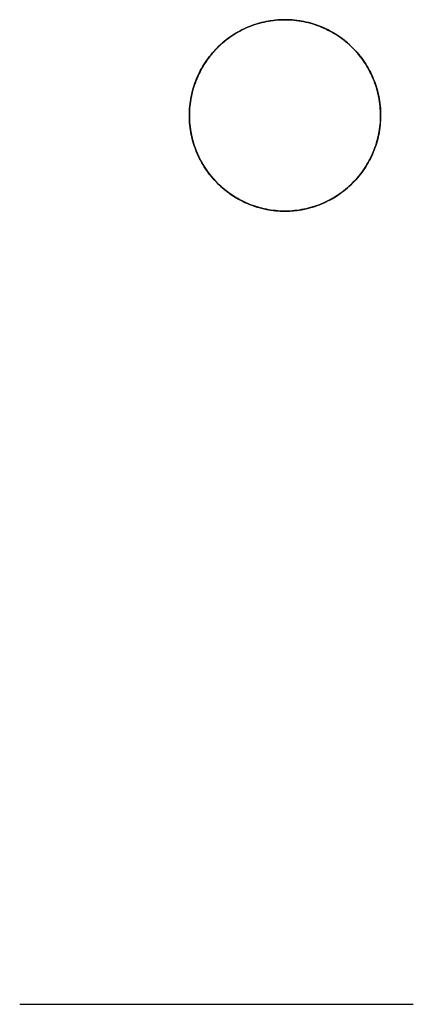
# Model space of a CAD drawing. Header units: millimetres. Extents: x -88 to 88, y -12 to 103.
# Tile 179 of 256: x -47.08 to -43.99, y 18.74 to 26.45. Entities that reach past the tile are written whole.
import ezdxf

# ---------------------------------------------------------------- set-up
doc = ezdxf.new("R2010")
doc.units = ezdxf.units.MM
doc.layers.add('Default', color=7, linetype='Continuous', true_color=0x000000)
doc.layers.add('TOP', color=7, linetype='Continuous', true_color=0xc80000)

msp = doc.modelspace()

# ---------------------------------------------------------------- linework, layer by layer
at = {"layer": 'Default', "color": 254, "true_color": 0xcad1ee}
msp.add_lwpolyline([(-47.0812, 18.7352), (-43.9932, 18.7352)], dxfattribs=at)
at = {"layer": 'Default', "color": 254, "true_color": 0xcad1ee, "extrusion": (1, 0, 0)}
msp.add_lwpolyline([(18.7352, -3.7), (18.7352, -4.2)], dxfattribs=at)
at = {"layer": 'TOP', "color": 254, "true_color": 0xcad1ee}
for points in [[(-44.25, 25.7), (-44.2504, 25.7259), (-44.2518, 25.7517), (-44.254, 25.7775), (-44.2571, 25.8032), (-44.2611, 25.8288), (-44.266, 25.8542), (-44.2718, 25.8795), (-44.2784, 25.9045), (-44.2859, 25.9293), (-44.2943, 25.9538), (-44.3034, 25.978), (-44.3134, 26.0019), (-44.3243, 26.0254), (-44.3359, 26.0485), (-44.3483, 26.0713), (-44.3615, 26.0935), (-44.3755, 26.1153), (-44.3902, 26.1366), (-44.4056, 26.1574), (-44.4218, 26.1777), (-44.4386, 26.1973), (-44.4561, 26.2164), (-44.4743, 26.2349), (-44.493, 26.2527), (-44.5124, 26.2699), (-44.5324, 26.2864), (-44.5529, 26.3022), (-44.574, 26.3172), (-44.5955, 26.3316), (-44.6176, 26.3452), (-44.64, 26.358), (-44.663, 26.37), (-44.6863, 26.3812), (-44.71, 26.3917), (-44.734, 26.4013), (-44.7584, 26.41), (-44.7831, 26.4179), (-44.808, 26.425), (-44.8331, 26.4312), (-44.8584, 26.4365), (-44.884, 26.441), (-44.9096, 26.4445), (-44.9353, 26.4472), (-44.9612, 26.449), (-44.9871, 26.4499), (-45.0129, 26.4499), (-45.0388, 26.449), (-45.0647, 26.4472), (-45.0904, 26.4445), (-45.116, 26.441), (-45.1416, 26.4365), (-45.1669, 26.4312), (-45.192, 26.425), (-45.2169, 26.4179), (-45.2416, 26.41), (-45.266, 26.4013), (-45.29, 26.3917), (-45.3137, 26.3812), (-45.337, 26.37), (-45.36, 26.358), (-45.3824, 26.3452), (-45.4045, 26.3316), (-45.426, 26.3172), (-45.4471, 26.3022), (-45.4676, 26.2864), (-45.4876, 26.2699), (-45.507, 26.2527), (-45.5257, 26.2349), (-45.5439, 26.2164), (-45.5614, 26.1973), (-45.5782, 26.1777), (-45.5944, 26.1574), (-45.6098, 26.1366), (-45.6245, 26.1153), (-45.6385, 26.0935), (-45.6517, 26.0713), (-45.6641, 26.0485), (-45.6757, 26.0254), (-45.6866, 26.0019), (-45.6966, 25.978), (-45.7057, 25.9538), (-45.7141, 25.9293), (-45.7216, 25.9045), (-45.7282, 25.8795), (-45.734, 25.8542), (-45.7389, 25.8288), (-45.7429, 25.8032), (-45.746, 25.7775), (-45.7482, 25.7517), (-45.7496, 25.7259), (-45.75, 25.7)], [(-45.75, 25.7), (-45.7496, 25.6741), (-45.7482, 25.6483), (-45.746, 25.6225), (-45.7429, 25.5968), (-45.7389, 25.5712), (-45.734, 25.5458), (-45.7282, 25.5205), (-45.7216, 25.4955), (-45.7141, 25.4707), (-45.7057, 25.4462), (-45.6966, 25.422), (-45.6866, 25.3981), (-45.6757, 25.3746), (-45.6641, 25.3515), (-45.6517, 25.3287), (-45.6385, 25.3065), (-45.6245, 25.2847), (-45.6098, 25.2634), (-45.5944, 25.2426), (-45.5782, 25.2223), (-45.5614, 25.2027), (-45.5439, 25.1836), (-45.5257, 25.1651), (-45.507, 25.1473), (-45.4876, 25.1301), (-45.4676, 25.1136), (-45.4471, 25.0978), (-45.426, 25.0828), (-45.4045, 25.0684), (-45.3824, 25.0548), (-45.36, 25.042), (-45.337, 25.03), (-45.3137, 25.0188), (-45.29, 25.0083), (-45.266, 24.9987), (-45.2416, 24.99), (-45.2169, 24.9821), (-45.192, 24.975), (-45.1669, 24.9688), (-45.1416, 24.9635), (-45.116, 24.959), (-45.0904, 24.9555), (-45.0647, 24.9528), (-45.0388, 24.951), (-45.0129, 24.9501), (-44.9871, 24.9501), (-44.9612, 24.951), (-44.9353, 24.9528), (-44.9096, 24.9555), (-44.884, 24.959), (-44.8584, 24.9635), (-44.8331, 24.9688), (-44.808, 24.975), (-44.7831, 24.9821), (-44.7584, 24.99), (-44.734, 24.9987), (-44.71, 25.0083), (-44.6863, 25.0188), (-44.663, 25.03), (-44.64, 25.042), (-44.6176, 25.0548), (-44.5955, 25.0684), (-44.574, 25.0828), (-44.5529, 25.0978), (-44.5324, 25.1136), (-44.5124, 25.1301), (-44.493, 25.1473), (-44.4743, 25.1651), (-44.4561, 25.1836), (-44.4386, 25.2027), (-44.4218, 25.2223), (-44.4056, 25.2426), (-44.3902, 25.2634), (-44.3755, 25.2847), (-44.3615, 25.3065), (-44.3483, 25.3287), (-44.3359, 25.3515), (-44.3243, 25.3746), (-44.3134, 25.3981), (-44.3034, 25.422), (-44.2943, 25.4462), (-44.2859, 25.4707), (-44.2784, 25.4955), (-44.2718, 25.5205), (-44.266, 25.5458), (-44.2611, 25.5712), (-44.2571, 25.5968), (-44.254, 25.6225), (-44.2518, 25.6483), (-44.2504, 25.6741), (-44.25, 25.7)]]:
    msp.add_lwpolyline(points, dxfattribs=at)
at = {"layer": 'TOP', "color": 254, "true_color": 0xcad1ee, "extrusion": (1, 0, 0)}
for points in [[(26.45, 13.6412), (24.95, 13.5879)], [(26.45, 13.6413), (26.45, 13.9415)], [(24.95, 13.588), (24.95, 13.8883)]]:
    msp.add_lwpolyline(points, dxfattribs=at)
at = {"layer": 'TOP', "color": 254, "true_color": 0xcad1ee, "extrusion": (1, -1.68701e-15, 3.34342e-08)}
msp.add_lwpolyline([(25.7, 13.8974), (25.7, 13.5971)], dxfattribs=at)
at = {"layer": 'TOP', "color": 254, "true_color": 0xcad1ee, "extrusion": (-5.48403e-07, 1, -1.27009e-08)}
msp.add_lwpolyline([(45.75, 13.597), (44.25, 13.6318)], dxfattribs=at)
at = {"layer": 'TOP', "color": 254, "true_color": 0xcad1ee, "extrusion": (1, -1.75062e-15, 3.34961e-08)}
msp.add_lwpolyline([(25.7, 13.6319), (25.7, 13.9321)], dxfattribs=at)
at = {"layer": 'TOP', "color": 254, "true_color": 0xcad1ee}
for points in [[(-44.25, 25.7, 13.6319), (-44.2502, 25.719, 13.6325), (-44.251, 25.7378, 13.6332), (-44.2521, 25.7566, 13.6338), (-44.2538, 25.7752, 13.6344), (-44.2559, 25.7937, 13.635), (-44.2584, 25.8121, 13.6356), (-44.2614, 25.8303, 13.6362), (-44.2648, 25.8484, 13.6368), (-44.2687, 25.8664, 13.6373), (-44.273, 25.8841, 13.6379), (-44.2776, 25.9018, 13.6384), (-44.2827, 25.9192, 13.6389), (-44.2882, 25.9364, 13.6394), (-44.2941, 25.9535, 13.6398), (-44.3004, 25.9704, 13.6403), (-44.3071, 25.987, 13.6407), (-44.3144, 26.0042, 13.6412), (-44.3222, 26.0211, 13.6416), (-44.3303, 26.0377, 13.642), (-44.3389, 26.0542, 13.6424), (-44.3478, 26.0703, 13.6428), (-44.3571, 26.0863, 13.6431), (-44.3668, 26.1019, 13.6435), (-44.3768, 26.1173, 13.6438), (-44.3872, 26.1324, 13.6441), (-44.398, 26.1473, 13.6444), (-44.4091, 26.1619, 13.6446), (-44.4205, 26.1762, 13.6449), (-44.4323, 26.1901, 13.6451), (-44.4444, 26.2038, 13.6453), (-44.4569, 26.2172, 13.6455), (-44.4696, 26.2303, 13.6457), (-44.4827, 26.2431, 13.6458), (-44.4961, 26.2555, 13.646), (-44.5098, 26.2676, 13.6461), (-44.5238, 26.2794, 13.6462), (-44.538, 26.2908, 13.6463), (-44.5526, 26.302, 13.6463), (-44.5675, 26.3127, 13.6464), (-44.5826, 26.3231, 13.6464), (-44.598, 26.3332, 13.6464), (-44.6136, 26.3428, 13.6464), (-44.6296, 26.3521, 13.6463), (-44.6457, 26.3611, 13.6463), (-44.6622, 26.3696, 13.6462), (-44.6788, 26.3778, 13.6461), (-44.6957, 26.3855, 13.646), (-44.7129, 26.3929, 13.6459), (-44.7295, 26.3995, 13.6457), (-44.7464, 26.4058, 13.6456), (-44.7635, 26.4117, 13.6454), (-44.7808, 26.4172, 13.6452), (-44.7982, 26.4223, 13.645), (-44.8158, 26.427, 13.6447), (-44.8336, 26.4313, 13.6445), (-44.8516, 26.4352, 13.6442), (-44.8697, 26.4386, 13.6439), (-44.8879, 26.4416, 13.6436), (-44.9063, 26.4441, 13.6432), (-44.9249, 26.4462, 13.6429), (-44.9435, 26.4479, 13.6425), (-44.9623, 26.4491, 13.6421), (-44.9812, 26.4498, 13.6417), (-45.0001, 26.45, 13.6413), (-45.0191, 26.4498, 13.6408), (-45.038, 26.449, 13.6404), (-45.0567, 26.4479, 13.6399), (-45.0753, 26.4462, 13.6394), (-45.0938, 26.4441, 13.6389), (-45.1122, 26.4416, 13.6384), (-45.1305, 26.4386, 13.6379), (-45.1486, 26.4351, 13.6373), (-45.1665, 26.4313, 13.6368), (-45.1843, 26.427, 13.6362), (-45.2019, 26.4223, 13.6356), (-45.2193, 26.4172, 13.635), (-45.2366, 26.4117, 13.6344), (-45.2537, 26.4058, 13.6338), (-45.2705, 26.3995, 13.6332), (-45.2872, 26.3928, 13.6326), (-45.3043, 26.3855, 13.6319), (-45.3212, 26.3777, 13.6313), (-45.3379, 26.3696, 13.6306), (-45.3543, 26.361, 13.6299), (-45.3705, 26.3521, 13.6292), (-45.3864, 26.3428, 13.6285), (-45.402, 26.3331, 13.6278), (-45.4174, 26.3231, 13.6271), (-45.4325, 26.3127, 13.6264), (-45.4474, 26.302, 13.6256), (-45.462, 26.2909, 13.6249), (-45.4762, 26.2794, 13.6241), (-45.4902, 26.2676, 13.6234), (-45.5039, 26.2555, 13.6226), (-45.5173, 26.2431, 13.6219), (-45.5304, 26.2303, 13.6211), (-45.5431, 26.2172, 13.6203), (-45.5555, 26.2039, 13.6196), (-45.5677, 26.1902, 13.6188), (-45.5794, 26.1762, 13.618), (-45.5909, 26.1619, 13.6172), (-45.602, 26.1474, 13.6165), (-45.6127, 26.1325, 13.6157), (-45.6231, 26.1174, 13.6149), (-45.6332, 26.102, 13.6141), (-45.6428, 26.0863, 13.6133), (-45.6521, 26.0704, 13.6125), (-45.6611, 26.0543, 13.6118), (-45.6696, 26.0379, 13.611), (-45.6777, 26.0212, 13.6102), (-45.6855, 26.0043, 13.6094), (-45.6928, 25.9872, 13.6086), (-45.6995, 25.9705, 13.6079), (-45.7058, 25.9536, 13.6071), (-45.7117, 25.9366, 13.6064), (-45.7172, 25.9193, 13.6057), (-45.7223, 25.9019, 13.6049), (-45.727, 25.8842, 13.6042), (-45.7313, 25.8664, 13.6034), (-45.7352, 25.8485, 13.6027), (-45.7386, 25.8304, 13.602), (-45.7416, 25.8121, 13.6013), (-45.7441, 25.7938, 13.6006), (-45.7462, 25.7752, 13.5999), (-45.7479, 25.7566, 13.5992), (-45.749, 25.7378, 13.5985), (-45.7498, 25.719, 13.5978), (-45.75, 25.7, 13.5971)], [(-45.75, 25.7, 13.8974), (-45.7498, 25.7184, 13.898), (-45.7491, 25.7368, 13.8987), (-45.748, 25.7552, 13.8994), (-45.7464, 25.7735, 13.9001), (-45.7443, 25.7918, 13.9008), (-45.7418, 25.81, 13.9015), (-45.7389, 25.8282, 13.9022), (-45.7355, 25.8463, 13.9029), (-45.7317, 25.8643, 13.9037), (-45.7275, 25.8822, 13.9044), (-45.7228, 25.9, 13.9051), (-45.7177, 25.9177, 13.9059), (-45.7121, 25.9352, 13.9066), (-45.7062, 25.9526, 13.9074), (-45.6998, 25.9699, 13.9082), (-45.6929, 25.987, 13.9089), (-45.6857, 26.0039, 13.9097), (-45.678, 26.0206, 13.9105), (-45.6699, 26.0372, 13.9113), (-45.6614, 26.0535, 13.912), (-45.6526, 26.0696, 13.9128), (-45.6433, 26.0855, 13.9136), (-45.6336, 26.1012, 13.9144), (-45.6236, 26.1166, 13.9152), (-45.6132, 26.1318, 13.9159), (-45.6024, 26.1467, 13.9167), (-45.5913, 26.1614, 13.9175), (-45.5798, 26.1757, 13.9183), (-45.5679, 26.1898, 13.9191), (-45.5557, 26.2036, 13.9198), (-45.5432, 26.2171, 13.9206), (-45.5304, 26.2303, 13.9214), (-45.5172, 26.2431, 13.9221), (-45.5037, 26.2557, 13.9229), (-45.4899, 26.2678, 13.9237), (-45.4758, 26.2797, 13.9244), (-45.4615, 26.2912, 13.9252), (-45.4468, 26.3023, 13.9259), (-45.4319, 26.3131, 13.9266), (-45.4168, 26.3235, 13.9273), (-45.4013, 26.3335, 13.9281), (-45.3857, 26.3432, 13.9288), (-45.3698, 26.3525, 13.9295), (-45.3537, 26.3613, 13.9302), (-45.3373, 26.3698, 13.9308), (-45.3208, 26.3779, 13.9315), (-45.3041, 26.3856, 13.9322), (-45.2872, 26.3928, 13.9328), (-45.2701, 26.3997, 13.9335), (-45.2528, 26.4061, 13.9341), (-45.2354, 26.4121, 13.9347), (-45.2179, 26.4176, 13.9353), (-45.2002, 26.4228, 13.9359), (-45.1824, 26.4275, 13.9365), (-45.1644, 26.4317, 13.9371), (-45.1464, 26.4355, 13.9376), (-45.1283, 26.4389, 13.9382), (-45.1101, 26.4418, 13.9387), (-45.0919, 26.4443, 13.9392), (-45.0736, 26.4464, 13.9397), (-45.0552, 26.4479, 13.9402), (-45.0369, 26.4491, 13.9407), (-45.0185, 26.4498, 13.9411), (-45, 26.45, 13.9415), (-44.9811, 26.4498, 13.942), (-44.9622, 26.449, 13.9424), (-44.9435, 26.4479, 13.9428), (-44.9248, 26.4462, 13.9431), (-44.9063, 26.4441, 13.9435), (-44.888, 26.4416, 13.9438), (-44.8697, 26.4386, 13.9442), (-44.8516, 26.4352, 13.9444), (-44.8337, 26.4313, 13.9447), (-44.8159, 26.4271, 13.945), (-44.7983, 26.4224, 13.9452), (-44.7809, 26.4173, 13.9454), (-44.7637, 26.4118, 13.9456), (-44.7466, 26.4059, 13.9458), (-44.7297, 26.3996, 13.946), (-44.7131, 26.3929, 13.9461), (-44.6959, 26.3856, 13.9463), (-44.679, 26.3779, 13.9464), (-44.6624, 26.3697, 13.9465), (-44.6459, 26.3612, 13.9466), (-44.6298, 26.3522, 13.9466), (-44.6138, 26.3429, 13.9466), (-44.5982, 26.3333, 13.9467), (-44.5828, 26.3232, 13.9467), (-44.5676, 26.3128, 13.9466), (-44.5528, 26.3021, 13.9466), (-44.5382, 26.291, 13.9465), (-44.5239, 26.2795, 13.9465), (-44.5099, 26.2677, 13.9464), (-44.4962, 26.2556, 13.9462), (-44.4829, 26.2432, 13.9461), (-44.4698, 26.2304, 13.9459), (-44.457, 26.2174, 13.9458), (-44.4446, 26.204, 13.9456), (-44.4325, 26.1903, 13.9454), (-44.4207, 26.1763, 13.9451), (-44.4092, 26.162, 13.9449), (-44.3981, 26.1475, 13.9446), (-44.3873, 26.1326, 13.9444), (-44.3769, 26.1175, 13.9441), (-44.3669, 26.1021, 13.9437), (-44.3572, 26.0865, 13.9434), (-44.3479, 26.0705, 13.943), (-44.339, 26.0544, 13.9427), (-44.3304, 26.0379, 13.9423), (-44.3223, 26.0213, 13.9419), (-44.3145, 26.0044, 13.9415), (-44.3072, 25.9873, 13.941), (-44.3005, 25.9706, 13.9406), (-44.2942, 25.9537, 13.9401), (-44.2883, 25.9366, 13.9396), (-44.2828, 25.9194, 13.9392), (-44.2777, 25.9019, 13.9387), (-44.273, 25.8843, 13.9381), (-44.2687, 25.8665, 13.9376), (-44.2649, 25.8486, 13.9371), (-44.2614, 25.8304, 13.9365), (-44.2584, 25.8122, 13.9359), (-44.2559, 25.7938, 13.9353), (-44.2538, 25.7753, 13.9347), (-44.2521, 25.7566, 13.9341), (-44.251, 25.7379, 13.9334), (-44.2502, 25.719, 13.9328), (-44.25, 25.7, 13.9321)], [(-44.25, 25.7, 13.6319), (-44.2502, 25.7184, 13.6325), (-44.2509, 25.7369, 13.6331), (-44.2521, 25.7552, 13.6338), (-44.2537, 25.7736, 13.6344), (-44.2558, 25.7919, 13.635), (-44.2583, 25.8101, 13.6356), (-44.2613, 25.8282, 13.6362), (-44.2647, 25.8463, 13.6367), (-44.2686, 25.8643, 13.6373), (-44.2729, 25.8822, 13.6378), (-44.2776, 25.8999, 13.6383), (-44.2828, 25.9176, 13.6388), (-44.2884, 25.9351, 13.6393), (-44.2944, 25.9525, 13.6398), (-44.3008, 25.9697, 13.6403), (-44.3076, 25.9867, 13.6407), (-44.3149, 26.0036, 13.6412), (-44.3225, 26.0204, 13.6416), (-44.3306, 26.0369, 13.642), (-44.339, 26.0532, 13.6424), (-44.3478, 26.0694, 13.6427), (-44.357, 26.0853, 13.6431), (-44.3666, 26.1009, 13.6434), (-44.3766, 26.1164, 13.6438), (-44.387, 26.1316, 13.6441), (-44.3977, 26.1465, 13.6443), (-44.4088, 26.1612, 13.6446), (-44.4202, 26.1756, 13.6449), (-44.4321, 26.1897, 13.6451), (-44.4442, 26.2036, 13.6453), (-44.4568, 26.2171, 13.6455), (-44.4696, 26.2303, 13.6457), (-44.4828, 26.2432, 13.6458), (-44.4964, 26.2557, 13.646), (-44.5102, 26.2679, 13.6461), (-44.5243, 26.2797, 13.6462), (-44.5387, 26.2911, 13.6463), (-44.5534, 26.3022, 13.6463), (-44.5683, 26.313, 13.6464), (-44.5835, 26.3233, 13.6464), (-44.599, 26.3333, 13.6464), (-44.6147, 26.3429, 13.6464), (-44.6306, 26.3521, 13.6463), (-44.6467, 26.361, 13.6463), (-44.6631, 26.3694, 13.6462), (-44.6796, 26.3774, 13.6461), (-44.6963, 26.3851, 13.646), (-44.7132, 26.3923, 13.6458), (-44.7303, 26.3992, 13.6457), (-44.7475, 26.4056, 13.6455), (-44.7649, 26.4116, 13.6453), (-44.7824, 26.4172, 13.6451), (-44.8001, 26.4223, 13.6449), (-44.8179, 26.4271, 13.6447), (-44.8357, 26.4314, 13.6444), (-44.8537, 26.4352, 13.6441), (-44.8718, 26.4387, 13.6438), (-44.89, 26.4417, 13.6435), (-44.9082, 26.4442, 13.6432), (-44.9265, 26.4463, 13.6428), (-44.9448, 26.4479, 13.6425), (-44.9632, 26.4491, 13.6421), (-44.9816, 26.4498, 13.6417), (-45.0001, 26.45, 13.6413), (-45.0185, 26.4498, 13.6408), (-45.0369, 26.4491, 13.6404), (-45.0553, 26.448, 13.6399), (-45.0737, 26.4464, 13.6394), (-45.0919, 26.4443, 13.6389), (-45.1101, 26.4419, 13.6384), (-45.1283, 26.4389, 13.6379), (-45.1464, 26.4356, 13.6374), (-45.1643, 26.4318, 13.6368), (-45.1822, 26.4275, 13.6362), (-45.2, 26.4228, 13.6357), (-45.2176, 26.4177, 13.6351), (-45.2352, 26.4122, 13.6345), (-45.2526, 26.4062, 13.6339), (-45.2699, 26.3998, 13.6332), (-45.287, 26.3929, 13.6326), (-45.3039, 26.3857, 13.6319), (-45.3206, 26.378, 13.6313), (-45.3371, 26.3699, 13.6306), (-45.3535, 26.3614, 13.6299), (-45.3696, 26.3526, 13.6292), (-45.3855, 26.3433, 13.6285), (-45.4012, 26.3336, 13.6278), (-45.4166, 26.3236, 13.6271), (-45.4318, 26.3131, 13.6264), (-45.4467, 26.3024, 13.6256), (-45.4614, 26.2912, 13.6249), (-45.4758, 26.2797, 13.6241), (-45.4899, 26.2679, 13.6234), (-45.5036, 26.2557, 13.6226), (-45.5171, 26.2432, 13.6219), (-45.5303, 26.2304, 13.6211), (-45.5431, 26.2172, 13.6204), (-45.5556, 26.2038, 13.6196), (-45.5677, 26.19, 13.6188), (-45.5795, 26.1759, 13.618), (-45.5909, 26.1615, 13.6172), (-45.602, 26.1468, 13.6165), (-45.6127, 26.1318, 13.6157), (-45.6231, 26.1166, 13.6149), (-45.633, 26.1012, 13.6141), (-45.6426, 26.0854, 13.6133), (-45.6518, 26.0695, 13.6126), (-45.6607, 26.0533, 13.6118), (-45.6691, 26.037, 13.611), (-45.6772, 26.0204, 13.6102), (-45.6848, 26.0036, 13.6094), (-45.6921, 25.9867, 13.6087), (-45.6989, 25.9696, 13.6079), (-45.7054, 25.9523, 13.6071), (-45.7114, 25.9349, 13.6064), (-45.717, 25.9174, 13.6056), (-45.7222, 25.8997, 13.6049), (-45.7269, 25.8819, 13.6041), (-45.7313, 25.864, 13.6034), (-45.7352, 25.846, 13.6027), (-45.7386, 25.8279, 13.6019), (-45.7416, 25.8098, 13.6012), (-45.7441, 25.7916, 13.6005), (-45.7462, 25.7733, 13.5998), (-45.7479, 25.755, 13.5991), (-45.7491, 25.7367, 13.5984), (-45.7498, 25.7184, 13.5978), (-45.75, 25.7, 13.5971)], [(-45.75, 25.7, 13.8974), (-45.7498, 25.7184, 13.898), (-45.7491, 25.7368, 13.8987), (-45.748, 25.7551, 13.8994), (-45.7464, 25.7735, 13.9001), (-45.7443, 25.7918, 13.9008), (-45.7418, 25.81, 13.9015), (-45.7389, 25.8281, 13.9022), (-45.7356, 25.8462, 13.9029), (-45.7317, 25.8642, 13.9037), (-45.7275, 25.8821, 13.9044), (-45.7228, 25.8999, 13.9051), (-45.7177, 25.9176, 13.9059), (-45.7122, 25.9352, 13.9066), (-45.7062, 25.9526, 13.9074), (-45.6998, 25.9698, 13.9082), (-45.693, 25.9869, 13.9089), (-45.6857, 26.0039, 13.9097), (-45.678, 26.0207, 13.9105), (-45.6699, 26.0372, 13.9113), (-45.6614, 26.0536, 13.912), (-45.6526, 26.0697, 13.9128), (-45.6433, 26.0856, 13.9136), (-45.6337, 26.1012, 13.9144), (-45.6237, 26.1166, 13.9152), (-45.6133, 26.1318, 13.9159), (-45.6025, 26.1466, 13.9167), (-45.5914, 26.1613, 13.9175), (-45.5799, 26.1756, 13.9183), (-45.568, 26.1897, 13.9191), (-45.5558, 26.2035, 13.9198), (-45.5433, 26.2171, 13.9206), (-45.5304, 26.2303, 13.9214), (-45.5171, 26.2432, 13.9222), (-45.5036, 26.2558, 13.9229), (-45.4898, 26.268, 13.9237), (-45.4757, 26.2798, 13.9244), (-45.4614, 26.2913, 13.9252), (-45.4467, 26.3024, 13.9259), (-45.4318, 26.3132, 13.9266), (-45.4167, 26.3236, 13.9274), (-45.4013, 26.3336, 13.9281), (-45.3857, 26.3433, 13.9288), (-45.3698, 26.3525, 13.9295), (-45.3537, 26.3614, 13.9302), (-45.3373, 26.3699, 13.9309), (-45.3207, 26.378, 13.9315), (-45.304, 26.3856, 13.9322), (-45.287, 26.3929, 13.9328), (-45.2699, 26.3997, 13.9335), (-45.2527, 26.4061, 13.9341), (-45.2353, 26.4121, 13.9347), (-45.2177, 26.4177, 13.9353), (-45.2, 26.4228, 13.9359), (-45.1822, 26.4275, 13.9365), (-45.1643, 26.4317, 13.9371), (-45.1463, 26.4355, 13.9376), (-45.1282, 26.4389, 13.9382), (-45.11, 26.4418, 13.9387), (-45.0918, 26.4443, 13.9392), (-45.0735, 26.4464, 13.9397), (-45.0552, 26.4479, 13.9402), (-45.0368, 26.4491, 13.9407), (-45.0184, 26.4498, 13.9411), (-45, 26.45, 13.9415), (-44.9817, 26.4498, 13.942), (-44.9633, 26.4491, 13.9424), (-44.945, 26.4479, 13.9427), (-44.9267, 26.4462, 13.9431), (-44.9084, 26.4441, 13.9435), (-44.8902, 26.4416, 13.9438), (-44.8721, 26.4386, 13.9441), (-44.854, 26.4352, 13.9444), (-44.836, 26.4313, 13.9447), (-44.8181, 26.4269, 13.9449), (-44.8003, 26.4222, 13.9452), (-44.7827, 26.417, 13.9454), (-44.7651, 26.4114, 13.9456), (-44.7477, 26.4054, 13.9458), (-44.7304, 26.3989, 13.946), (-44.7133, 26.3921, 13.9461), (-44.6964, 26.3848, 13.9462), (-44.6796, 26.3772, 13.9463), (-44.663, 26.3691, 13.9464), (-44.6467, 26.3607, 13.9465), (-44.6305, 26.3518, 13.9466), (-44.6146, 26.3426, 13.9466), (-44.5988, 26.333, 13.9466), (-44.5834, 26.323, 13.9466), (-44.5682, 26.3127, 13.9466), (-44.5532, 26.302, 13.9466), (-44.5385, 26.2909, 13.9465), (-44.5241, 26.2795, 13.9464), (-44.51, 26.2677, 13.9464), (-44.4962, 26.2556, 13.9462), (-44.4828, 26.2431, 13.9461), (-44.4696, 26.2303, 13.9459), (-44.4568, 26.2171, 13.9458), (-44.4443, 26.2036, 13.9456), (-44.4321, 26.1898, 13.9454), (-44.4202, 26.1757, 13.9451), (-44.4087, 26.1614, 13.9449), (-44.3976, 26.1467, 13.9446), (-44.3868, 26.1318, 13.9443), (-44.3764, 26.1166, 13.944), (-44.3664, 26.1012, 13.9437), (-44.3567, 26.0855, 13.9434), (-44.3474, 26.0696, 13.943), (-44.3386, 26.0535, 13.9427), (-44.3301, 26.0371, 13.9423), (-44.322, 26.0206, 13.9419), (-44.3143, 26.0039, 13.9415), (-44.3071, 25.987, 13.941), (-44.3002, 25.9698, 13.9406), (-44.2938, 25.9525, 13.9401), (-44.2878, 25.9351, 13.9396), (-44.2822, 25.9176, 13.9391), (-44.2771, 25.8999, 13.9386), (-44.2724, 25.8821, 13.9381), (-44.2682, 25.8643, 13.9375), (-44.2644, 25.8463, 13.937), (-44.261, 25.8283, 13.9364), (-44.2581, 25.8101, 13.9358), (-44.2556, 25.7919, 13.9353), (-44.2536, 25.7736, 13.9347), (-44.252, 25.7553, 13.934), (-44.2509, 25.7369, 13.9334), (-44.2502, 25.7185, 13.9328), (-44.25, 25.7, 13.9321)], [(-45.75, 25.7, 13.5971), (-45.7498, 25.6816, 13.5965), (-45.7491, 25.6632, 13.5958), (-45.748, 25.6448, 13.5952), (-45.7464, 25.6265, 13.5946), (-45.7443, 25.6082, 13.594), (-45.7418, 25.59, 13.5934), (-45.7389, 25.5718, 13.5928), (-45.7355, 25.5537, 13.5923), (-45.7317, 25.5357, 13.5917), (-45.7275, 25.5178, 13.5912), (-45.7228, 25.5, 13.5907), (-45.7177, 25.4823, 13.5902), (-45.7121, 25.4647, 13.5897), (-45.7062, 25.4473, 13.5892), (-45.6997, 25.4301, 13.5887), (-45.6929, 25.413, 13.5883), (-45.6857, 25.3961, 13.5879), (-45.678, 25.3793, 13.5874), (-45.6699, 25.3628, 13.587), (-45.6614, 25.3465, 13.5867), (-45.6525, 25.3303, 13.5863), (-45.6433, 25.3144, 13.5859), (-45.6336, 25.2988, 13.5856), (-45.6236, 25.2833, 13.5853), (-45.6131, 25.2682, 13.585), (-45.6024, 25.2532, 13.5847), (-45.5912, 25.2386, 13.5845), (-45.5797, 25.2242, 13.5842), (-45.5679, 25.2101, 13.584), (-45.5557, 25.1963, 13.5838), (-45.5432, 25.1828, 13.5836), (-45.5303, 25.1696, 13.5834), (-45.5171, 25.1568, 13.5833), (-45.5036, 25.1443, 13.5832), (-45.4898, 25.1321, 13.583), (-45.4757, 25.1202, 13.583), (-45.4613, 25.1087, 13.5829), (-45.4467, 25.0976, 13.5828), (-45.4318, 25.0868, 13.5828), (-45.4166, 25.0764, 13.5828), (-45.4011, 25.0663, 13.5828), (-45.3855, 25.0567, 13.5828), (-45.3696, 25.0474, 13.5829), (-45.3534, 25.0385, 13.5829), (-45.3371, 25.03, 13.583), (-45.3206, 25.022, 13.5831), (-45.3038, 25.0143, 13.5832), (-45.2869, 25.007, 13.5834), (-45.2698, 25.0002, 13.5835), (-45.2525, 24.9938, 13.5837), (-45.2351, 24.9878, 13.5839), (-45.2176, 24.9823, 13.5841), (-45.1999, 24.9772, 13.5843), (-45.1821, 24.9725, 13.5846), (-45.1642, 24.9682, 13.5848), (-45.1462, 24.9644, 13.5851), (-45.1281, 24.9611, 13.5854), (-45.1099, 24.9581, 13.5857), (-45.0916, 24.9557, 13.5861), (-45.0734, 24.9536, 13.5864), (-45.055, 24.952, 13.5868), (-45.0366, 24.9509, 13.5872), (-45.0182, 24.9502, 13.5876), (-44.9998, 24.95, 13.588), (-44.9814, 24.9502, 13.5884), (-44.963, 24.9509, 13.5889), (-44.9447, 24.9521, 13.5893), (-44.9263, 24.9537, 13.5898), (-44.908, 24.9557, 13.5903), (-44.8898, 24.9582, 13.5908), (-44.8716, 24.9611, 13.5914), (-44.8535, 24.9645, 13.5919), (-44.8355, 24.9683, 13.5924), (-44.8176, 24.9726, 13.593), (-44.7998, 24.9772, 13.5936), (-44.7821, 24.9824, 13.5942), (-44.7646, 24.9879, 13.5948), (-44.7472, 24.9939, 13.5954), (-44.7299, 25.0003, 13.596), (-44.7128, 25.0072, 13.5967), (-44.6959, 25.0144, 13.5973), (-44.6792, 25.0221, 13.598), (-44.6627, 25.0302, 13.5986), (-44.6463, 25.0387, 13.5993), (-44.6302, 25.0475, 13.6), (-44.6143, 25.0568, 13.6007), (-44.5987, 25.0665, 13.6014), (-44.5832, 25.0765, 13.6021), (-44.5681, 25.0869, 13.6028), (-44.5531, 25.0977, 13.6035), (-44.5385, 25.1088, 13.6043), (-44.5241, 25.1203, 13.605), (-44.51, 25.1322, 13.6057), (-44.4963, 25.1444, 13.6065), (-44.4828, 25.1569, 13.6072), (-44.4696, 25.1697, 13.608), (-44.4568, 25.1829, 13.6088), (-44.4442, 25.1964, 13.6095), (-44.4321, 25.2102, 13.6103), (-44.4202, 25.2243, 13.6111), (-44.4087, 25.2387, 13.6118), (-44.3976, 25.2533, 13.6126), (-44.3868, 25.2682, 13.6134), (-44.3764, 25.2834, 13.6142), (-44.3664, 25.2988, 13.6149), (-44.3567, 25.3145, 13.6157), (-44.3474, 25.3304, 13.6165), (-44.3386, 25.3465, 13.6173), (-44.3301, 25.3629, 13.618), (-44.322, 25.3794, 13.6188), (-44.3143, 25.3961, 13.6196), (-44.3071, 25.413, 13.6204), (-44.3002, 25.4301, 13.6211), (-44.2938, 25.4474, 13.6219), (-44.2879, 25.4648, 13.6226), (-44.2823, 25.4823, 13.6234), (-44.2772, 25.5, 13.6241), (-44.2725, 25.5178, 13.6249), (-44.2683, 25.5357, 13.6256), (-44.2645, 25.5537, 13.6263), (-44.2611, 25.5718, 13.627), (-44.2582, 25.59, 13.6278), (-44.2557, 25.6082, 13.6285), (-44.2536, 25.6265, 13.6292), (-44.252, 25.6448, 13.6298), (-44.2509, 25.6632, 13.6305), (-44.2502, 25.6816, 13.6312), (-44.25, 25.7, 13.6319)], [(-44.25, 25.7, 13.9321), (-44.2502, 25.681, 13.9314), (-44.251, 25.6622, 13.9308), (-44.2521, 25.6434, 13.9301), (-44.2538, 25.6248, 13.9294), (-44.2559, 25.6063, 13.9287), (-44.2584, 25.5879, 13.928), (-44.2614, 25.5697, 13.9272), (-44.2648, 25.5516, 13.9265), (-44.2687, 25.5337, 13.9258), (-44.2729, 25.5159, 13.9251), (-44.2776, 25.4983, 13.9244), (-44.2827, 25.4809, 13.9236), (-44.2882, 25.4636, 13.9229), (-44.2941, 25.4466, 13.9221), (-44.3004, 25.4297, 13.9214), (-44.3071, 25.413, 13.9207), (-44.3144, 25.3959, 13.9199), (-44.3222, 25.379, 13.9191), (-44.3303, 25.3623, 13.9183), (-44.3388, 25.3459, 13.9176), (-44.3478, 25.3298, 13.9168), (-44.3571, 25.3138, 13.916), (-44.3667, 25.2982, 13.9152), (-44.3768, 25.2828, 13.9144), (-44.3871, 25.2677, 13.9137), (-44.3979, 25.2528, 13.9129), (-44.409, 25.2382, 13.9121), (-44.4204, 25.224, 13.9113), (-44.4322, 25.21, 13.9106), (-44.4443, 25.1963, 13.9098), (-44.4568, 25.1829, 13.909), (-44.4695, 25.1698, 13.9083), (-44.4826, 25.1571, 13.9075), (-44.496, 25.1446, 13.9068), (-44.5096, 25.1325, 13.906), (-44.5236, 25.1207, 13.9053), (-44.5379, 25.1093, 13.9045), (-44.5524, 25.0982, 13.9038), (-44.5673, 25.0874, 13.9031), (-44.5824, 25.077, 13.9024), (-44.5978, 25.067, 13.9017), (-44.6134, 25.0573, 13.9009), (-44.6294, 25.048, 13.9003), (-44.6455, 25.0391, 13.8996), (-44.6619, 25.0305, 13.8989), (-44.6786, 25.0224, 13.8982), (-44.6955, 25.0146, 13.8975), (-44.7126, 25.0073, 13.8969), (-44.7293, 25.0006, 13.8963), (-44.7461, 24.9943, 13.8957), (-44.7632, 24.9884, 13.8951), (-44.7805, 24.9828, 13.8945), (-44.7979, 24.9777, 13.8939), (-44.8156, 24.973, 13.8933), (-44.8333, 24.9687, 13.8928), (-44.8513, 24.9649, 13.8922), (-44.8694, 24.9615, 13.8917), (-44.8876, 24.9585, 13.8911), (-44.906, 24.9559, 13.8906), (-44.9246, 24.9538, 13.8901), (-44.9432, 24.9522, 13.8896), (-44.962, 24.951, 13.8892), (-44.9808, 24.9502, 13.8887), (-44.9998, 24.95, 13.8883), (-45.0188, 24.9502, 13.8878), (-45.0376, 24.9509, 13.8874), (-45.0564, 24.9521, 13.887), (-45.075, 24.9538, 13.8866), (-45.0936, 24.9559, 13.8863), (-45.1119, 24.9584, 13.886), (-45.1302, 24.9614, 13.8856), (-45.1483, 24.9648, 13.8853), (-45.1662, 24.9687, 13.8851), (-45.184, 24.9729, 13.8848), (-45.2016, 24.9776, 13.8846), (-45.2191, 24.9827, 13.8843), (-45.2363, 24.9882, 13.8841), (-45.2534, 24.9941, 13.8839), (-45.2703, 25.0004, 13.8838), (-45.2869, 25.0071, 13.8836), (-45.3041, 25.0144, 13.8835), (-45.321, 25.0221, 13.8834), (-45.3376, 25.0303, 13.8833), (-45.3541, 25.0388, 13.8832), (-45.3702, 25.0478, 13.8831), (-45.3862, 25.0571, 13.8831), (-45.4018, 25.0667, 13.883), (-45.4172, 25.0768, 13.883), (-45.4324, 25.0872, 13.8831), (-45.4472, 25.0979, 13.8831), (-45.4618, 25.109, 13.8832), (-45.4761, 25.1205, 13.8832), (-45.4901, 25.1323, 13.8833), (-45.5038, 25.1444, 13.8834), (-45.5171, 25.1568, 13.8836), (-45.5302, 25.1696, 13.8837), (-45.543, 25.1826, 13.8839), (-45.5554, 25.196, 13.8841), (-45.5675, 25.2097, 13.8843), (-45.5793, 25.2237, 13.8845), (-45.5908, 25.238, 13.8847), (-45.6019, 25.2525, 13.885), (-45.6127, 25.2674, 13.8853), (-45.6231, 25.2825, 13.8855), (-45.6331, 25.2979, 13.8859), (-45.6428, 25.3136, 13.8862), (-45.6521, 25.3295, 13.8865), (-45.661, 25.3456, 13.8869), (-45.6696, 25.3621, 13.8873), (-45.6777, 25.3787, 13.8877), (-45.6855, 25.3956, 13.8881), (-45.6928, 25.4128, 13.8885), (-45.6995, 25.4294, 13.889), (-45.7058, 25.4463, 13.8894), (-45.7117, 25.4634, 13.8899), (-45.7172, 25.4806, 13.8904), (-45.7223, 25.4981, 13.8909), (-45.727, 25.5157, 13.8914), (-45.7313, 25.5335, 13.8919), (-45.7351, 25.5514, 13.8925), (-45.7386, 25.5696, 13.893), (-45.7416, 25.5878, 13.8936), (-45.7441, 25.6062, 13.8942), (-45.7462, 25.6247, 13.8948), (-45.7479, 25.6434, 13.8954), (-45.749, 25.6621, 13.8961), (-45.7498, 25.681, 13.8967), (-45.75, 25.7, 13.8974)], [(-45.75, 25.7, 13.5971), (-45.7498, 25.6816, 13.5965), (-45.7491, 25.6632, 13.5958), (-45.748, 25.6448, 13.5952), (-45.7464, 25.6265, 13.5946), (-45.7443, 25.6082, 13.594), (-45.7418, 25.59, 13.5934), (-45.7389, 25.5718, 13.5928), (-45.7355, 25.5537, 13.5923), (-45.7317, 25.5357, 13.5917), (-45.7275, 25.5178, 13.5912), (-45.7228, 25.5, 13.5906), (-45.7177, 25.4823, 13.5901), (-45.7121, 25.4648, 13.5896), (-45.7062, 25.4474, 13.5892), (-45.6998, 25.4301, 13.5887), (-45.6929, 25.413, 13.5883), (-45.6857, 25.3961, 13.5878), (-45.678, 25.3793, 13.5874), (-45.6699, 25.3627, 13.587), (-45.6614, 25.3464, 13.5866), (-45.6526, 25.3303, 13.5863), (-45.6433, 25.3144, 13.5859), (-45.6337, 25.2988, 13.5856), (-45.6237, 25.2834, 13.5853), (-45.6133, 25.2683, 13.585), (-45.6025, 25.2534, 13.5847), (-45.5914, 25.2388, 13.5845), (-45.5799, 25.2244, 13.5842), (-45.5681, 25.2103, 13.584), (-45.5559, 25.1965, 13.5838), (-45.5433, 25.183, 13.5836), (-45.5304, 25.1698, 13.5834), (-45.5172, 25.1569, 13.5833), (-45.5037, 25.1443, 13.5832), (-45.4899, 25.1321, 13.583), (-45.4758, 25.1203, 13.583), (-45.4615, 25.1088, 13.5829), (-45.4469, 25.0977, 13.5828), (-45.432, 25.0869, 13.5828), (-45.4168, 25.0765, 13.5828), (-45.4014, 25.0665, 13.5828), (-45.3858, 25.0568, 13.5828), (-45.3699, 25.0476, 13.5828), (-45.3538, 25.0387, 13.5829), (-45.3375, 25.0302, 13.583), (-45.3209, 25.0221, 13.5831), (-45.3042, 25.0144, 13.5832), (-45.2872, 25.0072, 13.5833), (-45.2701, 25.0003, 13.5835), (-45.2529, 24.9939, 13.5837), (-45.2355, 24.9879, 13.5839), (-45.2179, 24.9824, 13.5841), (-45.2002, 24.9773, 13.5843), (-45.1824, 24.9726, 13.5846), (-45.1645, 24.9683, 13.5848), (-45.1465, 24.9645, 13.5851), (-45.1284, 24.9611, 13.5854), (-45.1102, 24.9582, 13.5857), (-45.092, 24.9557, 13.5861), (-45.0737, 24.9537, 13.5864), (-45.0553, 24.9521, 13.5868), (-45.0369, 24.9509, 13.5872), (-45.0186, 24.9502, 13.5876), (-45.0002, 24.95, 13.588), (-44.9818, 24.9502, 13.5884), (-44.9634, 24.9509, 13.5889), (-44.9451, 24.9521, 13.5893), (-44.9268, 24.9537, 13.5898), (-44.9085, 24.9558, 13.5903), (-44.8903, 24.9584, 13.5908), (-44.8722, 24.9614, 13.5913), (-44.8541, 24.9648, 13.5919), (-44.8361, 24.9687, 13.5924), (-44.8182, 24.973, 13.593), (-44.8004, 24.9778, 13.5936), (-44.7827, 24.983, 13.5942), (-44.7652, 24.9886, 13.5948), (-44.7477, 24.9946, 13.5954), (-44.7305, 25.001, 13.596), (-44.7133, 25.0079, 13.5967), (-44.6964, 25.0152, 13.5973), (-44.6796, 25.0228, 13.598), (-44.6631, 25.0309, 13.5986), (-44.6467, 25.0393, 13.5993), (-44.6305, 25.0482, 13.6), (-44.6146, 25.0574, 13.6007), (-44.5989, 25.067, 13.6014), (-44.5834, 25.0769, 13.6021), (-44.5682, 25.0873, 13.6028), (-44.5532, 25.098, 13.6035), (-44.5385, 25.1091, 13.6043), (-44.5241, 25.1205, 13.605), (-44.51, 25.1323, 13.6057), (-44.4962, 25.1444, 13.6065), (-44.4828, 25.1569, 13.6072), (-44.4696, 25.1697, 13.608), (-44.4568, 25.1829, 13.6088), (-44.4443, 25.1964, 13.6095), (-44.4321, 25.2102, 13.6103), (-44.4202, 25.2242, 13.6111), (-44.4088, 25.2386, 13.6118), (-44.3976, 25.2533, 13.6126), (-44.3869, 25.2682, 13.6134), (-44.3764, 25.2834, 13.6142), (-44.3664, 25.2988, 13.6149), (-44.3568, 25.3144, 13.6157), (-44.3475, 25.3303, 13.6165), (-44.3386, 25.3464, 13.6173), (-44.3301, 25.3628, 13.618), (-44.322, 25.3793, 13.6188), (-44.3144, 25.396, 13.6196), (-44.3071, 25.4129, 13.6204), (-44.3003, 25.4301, 13.6211), (-44.2938, 25.4474, 13.6219), (-44.2878, 25.4648, 13.6226), (-44.2823, 25.4823, 13.6234), (-44.2771, 25.5, 13.6241), (-44.2725, 25.5178, 13.6249), (-44.2682, 25.5357, 13.6256), (-44.2644, 25.5536, 13.6263), (-44.261, 25.5717, 13.627), (-44.2581, 25.5898, 13.6278), (-44.2556, 25.608, 13.6285), (-44.2536, 25.6263, 13.6292), (-44.252, 25.6447, 13.6298), (-44.2509, 25.6631, 13.6305), (-44.2502, 25.6815, 13.6312), (-44.25, 25.7, 13.6319)], [(-44.25, 25.7, 13.9321), (-44.2502, 25.6815, 13.9315), (-44.2509, 25.6631, 13.9308), (-44.2521, 25.6447, 13.9301), (-44.2537, 25.6264, 13.9294), (-44.2558, 25.6081, 13.9287), (-44.2584, 25.5898, 13.928), (-44.2613, 25.5717, 13.9273), (-44.2648, 25.5536, 13.9266), (-44.2686, 25.5356, 13.9259), (-44.2729, 25.5177, 13.9251), (-44.2777, 25.4999, 13.9244), (-44.2828, 25.4823, 13.9236), (-44.2884, 25.4648, 13.9229), (-44.2944, 25.4474, 13.9221), (-44.3009, 25.4301, 13.9214), (-44.3077, 25.4131, 13.9206), (-44.3149, 25.3962, 13.9198), (-44.3226, 25.3794, 13.9191), (-44.3306, 25.3629, 13.9183), (-44.3391, 25.3466, 13.9175), (-44.3479, 25.3304, 13.9168), (-44.3572, 25.3145, 13.916), (-44.3668, 25.2988, 13.9152), (-44.3768, 25.2834, 13.9144), (-44.3871, 25.2682, 13.9137), (-44.3979, 25.2532, 13.9129), (-44.409, 25.2385, 13.9121), (-44.4204, 25.2241, 13.9113), (-44.4323, 25.21, 13.9106), (-44.4445, 25.1962, 13.9098), (-44.457, 25.1827, 13.909), (-44.4699, 25.1695, 13.9083), (-44.4832, 25.1565, 13.9075), (-44.4968, 25.1438, 13.9067), (-44.5107, 25.1316, 13.906), (-44.5249, 25.1197, 13.9052), (-44.5393, 25.1082, 13.9045), (-44.554, 25.097, 13.9038), (-44.5689, 25.0863, 13.903), (-44.5841, 25.0759, 13.9023), (-44.5995, 25.0659, 13.9016), (-44.6151, 25.0563, 13.9009), (-44.6309, 25.0471, 13.9002), (-44.647, 25.0383, 13.8995), (-44.6632, 25.0299, 13.8989), (-44.6797, 25.0218, 13.8982), (-44.6963, 25.0142, 13.8975), (-44.7131, 25.007, 13.8969), (-44.7301, 25.0003, 13.8963), (-44.7472, 24.9939, 13.8956), (-44.7645, 24.9879, 13.895), (-44.7819, 24.9824, 13.8944), (-44.7995, 24.9773, 13.8939), (-44.8172, 24.9726, 13.8933), (-44.8351, 24.9684, 13.8927), (-44.853, 24.9645, 13.8922), (-44.8711, 24.9612, 13.8916), (-44.8893, 24.9582, 13.8911), (-44.9075, 24.9557, 13.8906), (-44.9259, 24.9537, 13.8901), (-44.9443, 24.9521, 13.8896), (-44.9628, 24.9509, 13.8891), (-44.9813, 24.9502, 13.8887), (-44.9999, 24.95, 13.8883), (-45.0184, 24.9502, 13.8878), (-45.0368, 24.9509, 13.8874), (-45.0552, 24.952, 13.887), (-45.0735, 24.9536, 13.8867), (-45.0918, 24.9556, 13.8863), (-45.11, 24.9581, 13.886), (-45.1281, 24.961, 13.8857), (-45.1462, 24.9644, 13.8854), (-45.1642, 24.9682, 13.8851), (-45.1821, 24.9724, 13.8848), (-45.1998, 24.9771, 13.8846), (-45.2175, 24.9822, 13.8843), (-45.235, 24.9878, 13.8841), (-45.2524, 24.9938, 13.8839), (-45.2697, 25.0002, 13.8838), (-45.2869, 25.007, 13.8836), (-45.3038, 25.0143, 13.8835), (-45.3205, 25.0219, 13.8834), (-45.337, 25.03, 13.8833), (-45.3533, 25.0385, 13.8832), (-45.3695, 25.0474, 13.8831), (-45.3854, 25.0566, 13.8831), (-45.401, 25.0663, 13.8831), (-45.4165, 25.0763, 13.8831), (-45.4317, 25.0868, 13.8831), (-45.4466, 25.0975, 13.8831), (-45.4613, 25.1087, 13.8832), (-45.4756, 25.1202, 13.8832), (-45.4897, 25.132, 13.8833), (-45.5035, 25.1442, 13.8834), (-45.517, 25.1567, 13.8836), (-45.5302, 25.1695, 13.8837), (-45.543, 25.1827, 13.8839), (-45.5555, 25.1961, 13.8841), (-45.5676, 25.2099, 13.8843), (-45.5794, 25.224, 13.8845), (-45.5908, 25.2384, 13.8847), (-45.6019, 25.2531, 13.885), (-45.6126, 25.2681, 13.8853), (-45.623, 25.2833, 13.8856), (-45.633, 25.2987, 13.8859), (-45.6426, 25.3145, 13.8862), (-45.6518, 25.3304, 13.8866), (-45.6606, 25.3466, 13.8869), (-45.6691, 25.3629, 13.8873), (-45.6771, 25.3795, 13.8877), (-45.6848, 25.3963, 13.8881), (-45.692, 25.4132, 13.8886), (-45.6989, 25.4303, 13.889), (-45.7053, 25.4476, 13.8895), (-45.7114, 25.465, 13.8899), (-45.717, 25.4826, 13.8904), (-45.7222, 25.5002, 13.8909), (-45.7269, 25.518, 13.8915), (-45.7312, 25.5359, 13.892), (-45.7351, 25.5539, 13.8925), (-45.7386, 25.572, 13.8931), (-45.7416, 25.5902, 13.8937), (-45.7441, 25.6084, 13.8943), (-45.7462, 25.6266, 13.8949), (-45.7479, 25.6449, 13.8955), (-45.7491, 25.6633, 13.8961), (-45.7498, 25.6816, 13.8967), (-45.75, 25.7, 13.8974)]]:
    msp.add_polyline3d(points, dxfattribs=at)

doc.saveas('drawing.dxf')
